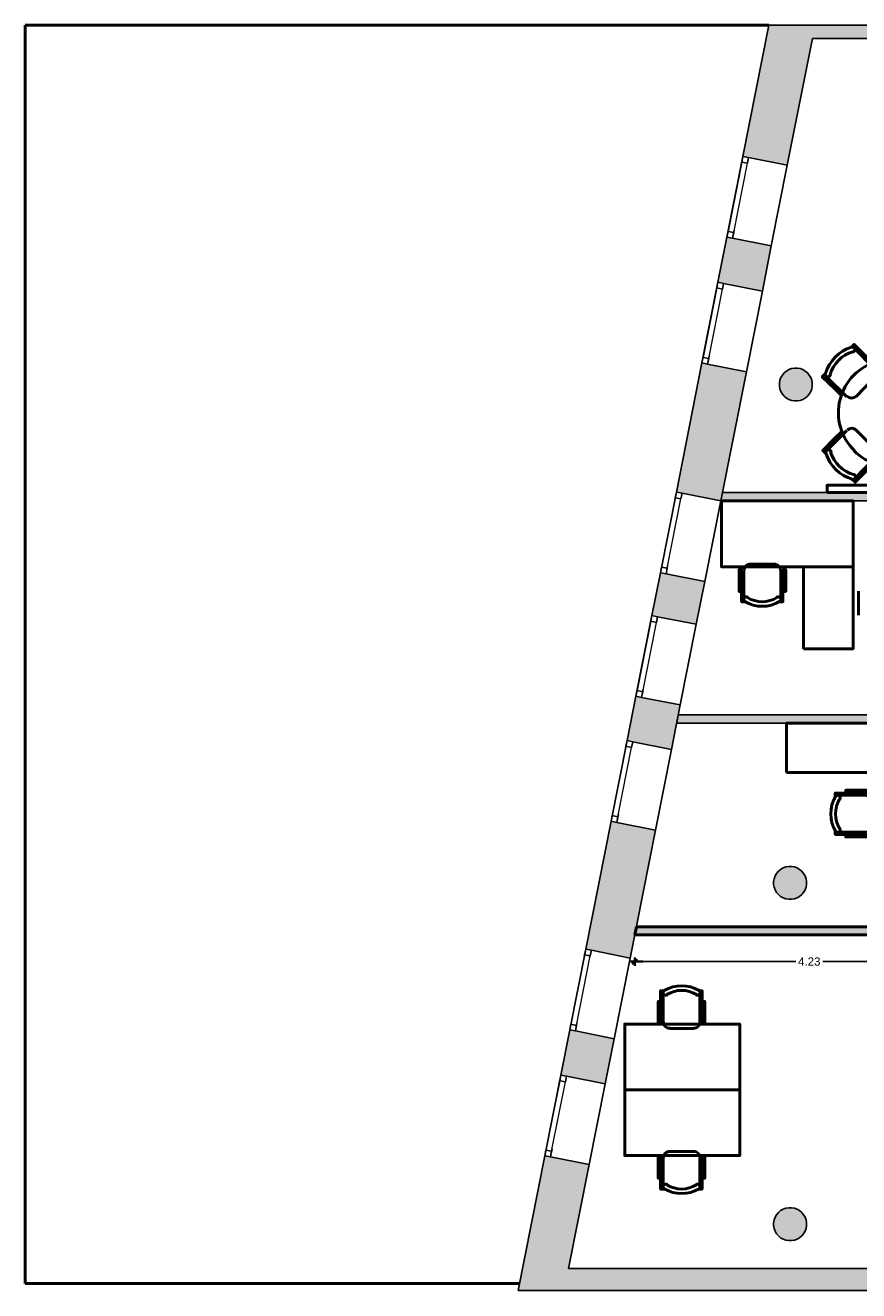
# Model space of a CAD drawing. Header units: metres. Extents: x -1 to 430, y -6 to 31.
# Tile 2 of 15: x 392 to 402, y 13 to 28. Entities that reach past the tile are written whole.
import ezdxf

# ---------------------------------------------------------------- set-up
doc = ezdxf.new("R2010")
doc.units = ezdxf.units.M
doc.header["$PDMODE"] = 65
for name, pattern in [('CONTINUA', [0]), ('PUNKT', [6.35, 0, -6.35]), ('VERDECKT', [9.525, 6.35, -3.175])]:
    doc.linetypes.add(name, pattern=pattern)
for name, color, linetype, lineweight in [('3D P3 MURS', 7, 'CONTINUA', 25), ('3D P3 MURS NOUS', 7, 'CONTINUA', 25), ('3D P3 PILAR', 7, 'CONTINUA', 25), ('P3 ESCALES 2D', 7, 'CONTINUA', 25), ('P3 MAMPARES', 7, 'CONTINUA', 25), ('P3 MOBLES', 7, 'CONTINUA', 25)]:
    doc.layers.add(name, color=color, linetype=linetype, lineweight=lineweight)
doc.styles.add('ARIAL', font='arial.ttf')
doc.dimstyles.new('DIMSTYLE_4', dxfattribs={"dimtxt": 0.1, "dimasz": 0.1, "dimexe": 0, "dimexo": 1e-06, "dimgap": 0.05, "dimtad": 0, "dimrnd": 0.01, "dimzin": 4, "dimdsep": 46, "dimtxsty": 'ARIAL', "dimblk1": 'ALL_ML_STRICH', "dimblk2": 'ALL_ML_STRICH', "dimsah": 1, "dimcen": 0, "dimse1": 1, "dimse2": 1, "dimclrd": 2, "dimclre": 2, "dimclrt": 2, "dimadec": 0, "dimazin": 0, "dimtfac": 1, "dimtdec": 0, "dimtix": 1, "dimtmove": 2, "dimatfit": 3, "dimfxl": 0, "dimtzin": 0, "dimlwd": 0, "dimlwe": 35, "dimarcsym": 0})

# ---------------------------------------------------------------- blocks, each defined once
blk = doc.blocks.new('_CLOSEDFILLED')
at = {"color": 0, "linetype": 'ByBlock', "lineweight": -2}
blk.add_solid([(-1, 0), (0, 0), (-1, 0)], dxfattribs=at)
blk = doc.blocks.new('OBJETO_COMPLEJO_11')
at = {"layer": 'P3 MOBLES', "color": 202, "linetype": 'CONTINUA', "lineweight": 50, "transparency": 33554687}
for p, q in [((402.01, 24.055), (401.76, 24.305)), ((401.913, 24.199), (401.892, 24.174)), ((402.671, 24.309), (402.421, 24.059)), ((402.514, 24.203), (402.539, 24.178)), ((401.981, 24.127), (401.964, 24.106)), ((401.422, 23.962), (401.676, 23.712)), ((401.786, 23.712), (402.01, 23.941)), ((402.421, 23.945), (402.649, 23.721)), ((402.764, 23.721), (403.009, 23.97)), ((401.528, 23.81), (401.553, 23.831)), ((402.831, 23.75), (402.814, 23.767)), ((402.908, 23.818), (402.882, 23.843)), ((401.676, 23.302), (401.43, 23.052)), ((401.608, 23.276), (401.625, 23.255)), ((402.019, 23.077), (401.79, 23.306)), ((402.654, 23.31), (402.429, 23.081)), ((403.018, 23.06), (402.764, 23.31)), ((401.532, 23.208), (401.557, 23.183)), ((402.912, 23.217), (402.886, 23.192)), ((401.769, 22.713), (402.019, 22.967)), ((402.429, 22.967), (402.679, 22.722)), ((401.925, 22.819), (401.9, 22.844)), ((402.459, 22.899), (402.476, 22.916)), ((402.527, 22.823), (402.548, 22.849))]:
    blk.add_line(p, q, dxfattribs=at)
for points in [[(401.731, 24.309), (401.765, 24.347), (401.913, 24.199), (401.985, 24.127), (401.959, 24.106)], [(401.75, 24.256), (401.754, 24.257), (401.758, 24.259), (401.761, 24.261), (401.764, 24.264), (401.767, 24.267), (401.77, 24.27), (401.772, 24.274), (401.773, 24.278), (401.774, 24.282), (401.774, 24.286), (401.774, 24.291), (401.773, 24.295), (401.772, 24.299), (401.77, 24.302), (401.768, 24.306), (401.765, 24.309), (401.762, 24.312), (401.758, 24.314), (401.754, 24.316), (401.75, 24.317), (401.746, 24.318), (401.742, 24.318), (401.738, 24.318), (401.734, 24.317)], [(402.7, 24.318), (402.662, 24.351), (402.514, 24.203), (402.446, 24.131), (402.472, 24.106)], [(402.704, 24.321), (402.7, 24.322), (402.695, 24.323), (402.691, 24.322), (402.687, 24.322), (402.683, 24.32), (402.679, 24.318), (402.676, 24.316), (402.673, 24.313), (402.67, 24.31), (402.667, 24.306), (402.666, 24.303), (402.664, 24.299), (402.664, 24.294), (402.663, 24.29), (402.664, 24.286), (402.665, 24.282), (402.666, 24.278), (402.668, 24.274), (402.671, 24.271), (402.674, 24.268), (402.677, 24.265), (402.681, 24.263), (402.684, 24.261), (402.689, 24.26)], [(402.014, 23.948), (402.024, 23.96), (402.031, 23.974), (402.036, 23.989), (402.037, 24.004), (402.035, 24.019), (402.031, 24.033), (402.024, 24.047), (402.014, 24.059)], [(402.428, 24.058), (402.418, 24.046), (402.411, 24.032), (402.407, 24.018), (402.405, 24.003), (402.407, 23.988), (402.411, 23.973), (402.418, 23.96), (402.429, 23.947)], [(401.413, 23.992), (401.379, 23.953), (401.528, 23.81), (401.6, 23.738), (401.625, 23.763)], [(401.416, 23.995), (401.415, 23.991), (401.415, 23.986), (401.415, 23.982), (401.416, 23.978), (401.417, 23.974), (401.419, 23.97), (401.421, 23.967), (401.424, 23.963), (401.427, 23.961), (401.431, 23.958), (401.435, 23.957), (401.439, 23.955), (401.443, 23.955), (401.447, 23.954), (401.451, 23.955), (401.456, 23.956), (401.46, 23.957), (401.463, 23.959), (401.467, 23.962), (401.47, 23.965), (401.472, 23.968), (401.475, 23.972), (401.476, 23.975), (401.477, 23.98)], [(403.018, 24), (403.056, 23.966), (402.908, 23.818), (402.836, 23.746), (402.81, 23.771)], [(402.961, 23.988), (402.962, 23.983), (402.964, 23.98), (402.966, 23.976), (402.968, 23.973), (402.972, 23.97), (402.975, 23.968), (402.979, 23.966), (402.983, 23.964), (402.987, 23.963), (402.991, 23.963), (402.995, 23.963), (403, 23.964), (403.004, 23.965), (403.007, 23.967), (403.011, 23.969), (403.014, 23.972), (403.017, 23.976), (403.019, 23.979), (403.021, 23.983), (403.022, 23.987), (403.023, 23.991), (403.023, 23.995), (403.023, 23.999), (403.022, 24.004)], [(401.679, 23.719), (401.692, 23.709), (401.705, 23.702), (401.72, 23.697), (401.735, 23.696), (401.75, 23.698), (401.764, 23.702), (401.778, 23.709), (401.79, 23.719)], [(402.653, 23.723), (402.665, 23.713), (402.679, 23.706), (402.693, 23.702), (402.708, 23.7), (402.723, 23.702), (402.738, 23.706), (402.751, 23.714), (402.764, 23.724)], [(401.422, 23.022), (401.384, 23.056), (401.532, 23.208), (401.604, 23.276), (401.629, 23.255)], [(401.793, 23.305), (401.781, 23.315), (401.767, 23.322), (401.753, 23.327), (401.738, 23.328), (401.723, 23.326), (401.709, 23.322), (401.695, 23.315), (401.683, 23.305)], [(402.767, 23.314), (402.755, 23.324), (402.741, 23.331), (402.727, 23.335), (402.712, 23.336), (402.697, 23.335), (402.682, 23.33), (402.669, 23.323), (402.656, 23.313)], [(403.026, 23.031), (403.06, 23.069), (402.912, 23.217), (402.84, 23.285), (402.814, 23.259)], [(402.432, 23.084), (402.422, 23.072), (402.415, 23.058), (402.411, 23.044), (402.409, 23.029), (402.411, 23.014), (402.415, 22.999), (402.423, 22.986), (402.433, 22.974)], [(401.486, 23.041), (401.485, 23.045), (401.483, 23.049), (401.481, 23.052), (401.478, 23.055), (401.475, 23.058), (401.471, 23.061), (401.468, 23.063), (401.464, 23.064), (401.459, 23.065), (401.455, 23.065), (401.451, 23.065), (401.447, 23.064), (401.443, 23.063), (401.439, 23.061), (401.436, 23.059), (401.432, 23.056), (401.429, 23.053), (401.427, 23.049), (401.425, 23.045), (401.424, 23.041), (401.423, 23.037), (401.423, 23.033), (401.423, 23.029), (401.424, 23.025)], [(402.019, 22.97), (402.029, 22.983), (402.036, 22.996), (402.04, 23.011), (402.041, 23.026), (402.04, 23.041), (402.035, 23.055), (402.028, 23.069), (402.018, 23.081)], [(403.031, 23.033), (403.031, 23.038), (403.032, 23.042), (403.031, 23.046), (403.031, 23.05), (403.029, 23.054), (403.027, 23.058), (403.025, 23.062), (403.022, 23.065), (403.019, 23.068), (403.015, 23.07), (403.012, 23.072), (403.008, 23.073), (403.003, 23.074), (402.999, 23.074), (402.995, 23.073), (402.991, 23.072), (402.987, 23.071), (402.983, 23.069), (402.98, 23.066), (402.977, 23.064), (402.974, 23.06), (402.972, 23.057), (402.97, 23.053), (402.969, 23.049)], [(401.739, 22.705), (401.777, 22.671), (401.925, 22.819), (401.993, 22.891), (401.968, 22.916)], [(402.709, 22.713), (402.675, 22.675), (402.527, 22.823), (402.455, 22.895), (402.48, 22.921)], [(402.697, 22.777), (402.693, 22.776), (402.689, 22.774), (402.685, 22.772), (402.682, 22.769), (402.679, 22.766), (402.677, 22.762), (402.675, 22.759), (402.673, 22.755), (402.672, 22.75), (402.672, 22.746), (402.672, 22.742), (402.673, 22.738), (402.674, 22.734), (402.676, 22.73), (402.678, 22.726), (402.681, 22.723), (402.685, 22.72), (402.688, 22.718), (402.692, 22.716), (402.696, 22.715), (402.7, 22.714), (402.704, 22.714), (402.708, 22.714), (402.713, 22.715)], [(401.743, 22.707), (401.747, 22.706), (401.751, 22.706), (401.755, 22.706), (401.759, 22.707), (401.763, 22.708), (401.767, 22.71), (401.771, 22.712), (401.774, 22.715), (401.777, 22.718), (401.779, 22.722), (401.781, 22.726), (401.782, 22.73), (401.783, 22.734), (401.783, 22.738), (401.783, 22.742), (401.782, 22.746), (401.78, 22.75), (401.778, 22.754), (401.776, 22.758), (401.773, 22.761), (401.769, 22.763), (401.766, 22.765), (401.762, 22.767), (401.758, 22.768)]]:
    blk.add_lwpolyline(points, dxfattribs=at)
for centre, radius, start, end in [((401.874, 23.859), 0.476, 107.2654, 163.5102), ((402.568, 23.863), 0.476, 17.2647, 73.5101), ((401.857, 23.876), 0.396, 105.9892, 164.7898), ((402.222, 23.518), 0.648, 45.3114, 225.822), ((402.585, 23.88), 0.396, 15.9897, 74.7896), ((402.22, 23.514), 0.648, 225.3114, 45.8221), ((401.878, 23.165), 0.476, 197.2654, 253.5103), ((401.861, 23.148), 0.396, 195.9892, 254.7895), ((402.589, 23.152), 0.396, 285.9891, 344.7893), ((402.573, 23.169), 0.476, 287.2653, 343.51)]:
    blk.add_arc(centre, radius, start, end, dxfattribs=at)
blk = doc.blocks.new('OBJETO_COMPLEJO_14')
at = {"layer": 'P3 MOBLES', "color": 202, "linetype": 'CONTINUA', "lineweight": 50, "transparency": 33554687}
for p, q in [((402.764, 19.286), (403.12, 19.286)), ((402.883, 19.311), (402.883, 19.286)), ((402.684, 18.914), (402.684, 19.206)), ((401.562, 18.867), (401.913, 18.867)), ((401.795, 18.892), (401.795, 18.867)), ((401.994, 18.787), (401.994, 18.499)), ((403.12, 18.833), (402.764, 18.833)), ((402.883, 18.808), (402.883, 18.833)), ((401.913, 18.418), (401.562, 18.418)), ((401.795, 18.389), (401.795, 18.418))]:
    blk.add_line(p, q, dxfattribs=at)
for points in [[(400.944, 19.142), (400.944, 19.743), (401.943, 19.743), (401.943, 19.142), (400.944, 19.142)], [(401.943, 19.743), (401.943, 18.143), (402.743, 18.143), (402.743, 19.743), (401.943, 19.743)]]:
    blk.add_lwpolyline(points, close=True, dxfattribs=at)
for points in [[(402.766, 19.282), (402.751, 19.28), (402.736, 19.276), (402.723, 19.268), (402.711, 19.259), (402.702, 19.247), (402.694, 19.234), (402.69, 19.219), (402.688, 19.203)], [(403.014, 19.311), (403.014, 19.341), (402.752, 19.341), (402.752, 19.311), (403.145, 19.311), (403.145, 19.269)], [(403.148, 19.268), (403.144, 19.273), (403.14, 19.277), (403.134, 19.279), (403.128, 19.281), (403.122, 19.282), (403.116, 19.281), (403.11, 19.28), (403.105, 19.277), (403.1, 19.273), (403.096, 19.268), (403.093, 19.262), (403.091, 19.257), (403.09, 19.251), (403.091, 19.245), (403.092, 19.239), (403.095, 19.233)], [(401.664, 18.892), (401.664, 18.926), (401.926, 18.926), (401.926, 18.892), (401.537, 18.892), (401.537, 18.854)], [(401.591, 18.817), (401.594, 18.822), (401.596, 18.828), (401.596, 18.835), (401.596, 18.841), (401.594, 18.846), (401.591, 18.852), (401.587, 18.856), (401.582, 18.86), (401.576, 18.863), (401.57, 18.865), (401.564, 18.866), (401.558, 18.865), (401.553, 18.863), (401.547, 18.86), (401.542, 18.857), (401.538, 18.852)], [(401.994, 18.783), (401.993, 18.799), (401.988, 18.814), (401.981, 18.827), (401.971, 18.839), (401.96, 18.848), (401.946, 18.855), (401.932, 18.86), (401.916, 18.861)], [(402.688, 18.911), (402.69, 18.896), (402.694, 18.881), (402.702, 18.868), (402.711, 18.856), (402.723, 18.846), (402.736, 18.839), (402.751, 18.835), (402.766, 18.833)], [(403.014, 18.808), (403.014, 18.778), (402.752, 18.778), (402.752, 18.808), (403.145, 18.808), (403.145, 18.846)], [(403.095, 18.878), (403.092, 18.872), (403.091, 18.866), (403.09, 18.86), (403.091, 18.854), (403.093, 18.848), (403.096, 18.843), (403.1, 18.838), (403.105, 18.834), (403.11, 18.831), (403.116, 18.829), (403.122, 18.829), (403.128, 18.829), (403.134, 18.831), (403.14, 18.834), (403.144, 18.838), (403.148, 18.843)], [(401.916, 18.417), (401.932, 18.419), (401.946, 18.423), (401.96, 18.43), (401.971, 18.44), (401.981, 18.451), (401.988, 18.465), (401.993, 18.479), (401.994, 18.495)], [(401.664, 18.389), (401.664, 18.359), (401.926, 18.359), (401.926, 18.389), (401.537, 18.389), (401.537, 18.431)], [(401.538, 18.427), (401.542, 18.422), (401.547, 18.418), (401.553, 18.415), (401.558, 18.413), (401.564, 18.413), (401.57, 18.413), (401.576, 18.415), (401.582, 18.418), (401.587, 18.422), (401.591, 18.427), (401.594, 18.432), (401.596, 18.438), (401.596, 18.444), (401.596, 18.45), (401.594, 18.456), (401.591, 18.462)]]:
    blk.add_lwpolyline(points, dxfattribs=at)
for centre, radius, start, end in [((402.784, 19.055), 0.417, 329.5741, 30.4448), ((402.805, 19.055), 0.34, 328.2582, 31.7646), ((401.899, 18.639), 0.417, 149.5736, 210.4455), ((401.878, 18.639), 0.34, 148.2581, 211.7651)]:
    blk.add_arc(centre, radius, start, end, dxfattribs=at)
blk = doc.blocks.new('ALL_ML_STRICH')
at = {"color": 0, "linetype": 'ByBlock', "lineweight": -2}
for p, q in [((-1, 0), (0.5, 0)), ((-0.3, -0.3), (0.3, 0.3)), ((0, -0.5), (0, 0.5))]:
    blk.add_line(p, q, dxfattribs=at)
blk = doc.blocks.new('*D57')
at = {"layer": 'DEFPOINTS', "color": 2, "linetype": 'CONTINUA', "lineweight": 35, "transparency": 33554687}
for p in [(399.099, 17.166), (403.327, 17.166), (399.099, 16.843)]:
    blk.add_point(p, dxfattribs=at)
at = {"layer": 'P3 MAMPARES', "color": 2, "linetype": 'CONTINUA', "lineweight": -2, "transparency": 33554687}
for p, q in [((399.099, 16.843), (401.055, 16.843)), ((401.385, 16.843), (403.327, 16.843))]:
    blk.add_line(p, q, dxfattribs=at)
at = {"layer": 'P3 MAMPARES', "color": 2, "linetype": 'CONTINUA', "lineweight": 35, "transparency": 33554687, "xscale": 0.1, "yscale": 0.1, "zscale": 0.1, "rotation": 180}
blk.add_blockref('ALL_ML_STRICH', (399.099, 16.843), dxfattribs=at)
at = {"layer": 'P3 MAMPARES', "color": 2, "linetype": 'CONTINUA', "lineweight": 35, "transparency": 33554687, "xscale": 0.1, "yscale": 0.1, "zscale": 0.1}
blk.add_blockref('ALL_ML_STRICH', (403.327, 16.843), dxfattribs=at)
at = {"layer": 'P3 MAMPARES', "color": 2, "linetype": 'CONTINUA', "lineweight": 35, "transparency": 33554687, "insert": (401.22, 16.843), "char_height": 0.1, "width": 0.4, "attachment_point": 5, "style": 'ARIAL'}
blk.add_mtext('\\A1;{\\A1;{4.23\\H0.066000;\\S^ ;}}', dxfattribs=at)

msp = doc.modelspace()

# ---------------------------------------------------------------- hatches: boundary and pattern name
at = {"layer": '3D P3 MURS', "linetype": 'CONTINUA', "lineweight": 18, "true_color": 0xa0a0a0, "transparency": 33554687}
for points in [[(400.414, 26.633), (400.953, 26.526), (401.29, 28.228), (400.73, 28.228)], [(426.846, 28.228), (401.29, 28.228), (401.259, 28.068), (426.813, 28.068)], [(400.11, 25.103), (400.65, 24.996), (400.759, 25.545), (400.219, 25.652)], [(399.605, 22.552), (400.145, 22.445), (400.456, 24.015), (399.916, 24.122)], [(399.847, 20.944), (399.95, 21.465), (399.411, 21.571), (399.308, 21.051)], [(399.006, 19.53), (399.546, 19.423), (399.653, 19.963), (399.113, 20.07)], [(399.043, 16.886), (399.352, 18.442), (398.812, 18.549), (398.504, 16.993)], [(398.201, 15.463), (398.74, 15.356), (398.849, 15.905), (398.309, 16.012)], [(398.006, 14.482), (397.681, 12.841), (398.242, 12.841), (398.546, 14.375)], [(398.242, 12.841), (423.657, 12.841), (423.713, 13.111), (398.295, 13.111)]]:
    msp.add_hatch(color=253, dxfattribs=at).paths.add_polyline_path(points)
at = {"layer": '3D P3 MURS NOUS', "linetype": 'CONTINUA', "lineweight": 18, "true_color": 0x006e00, "transparency": 33554687}
for points in [[(400.145, 22.445), (403.817, 22.445), (403.817, 22.545), (400.165, 22.545)], [(399.609, 19.743), (403.817, 19.743), (403.817, 19.843), (399.629, 19.843)]]:
    msp.add_hatch(color=96, dxfattribs=at).paths.add_polyline_path(points)
at = {"layer": '3D P3 PILAR', "linetype": 'CONTINUA', "lineweight": 18, "transparency": 33554687}
for points in [[(401.074, 24.059), (401.04, 24.059), (401.005, 24.053), (400.972, 24.041), (400.942, 24.024), (400.915, 24.001), (400.893, 23.974), (400.875, 23.944), (400.863, 23.911), (400.857, 23.877), (400.857, 23.842), (400.863, 23.808), (400.875, 23.775), (400.893, 23.744), (400.915, 23.718), (400.942, 23.695), (400.972, 23.678), (401.005, 23.666), (401.04, 23.66), (401.074, 23.66), (401.109, 23.666), (401.142, 23.678), (401.172, 23.695), (401.199, 23.718), (401.221, 23.744), (401.239, 23.775), (401.251, 23.808), (401.257, 23.842), (401.257, 23.877), (401.251, 23.911), (401.239, 23.944), (401.221, 23.974), (401.199, 24.001), (401.172, 24.024), (401.142, 24.041), (401.109, 24.053)], [(401.004, 17.999), (400.97, 17.999), (400.935, 17.993), (400.902, 17.981), (400.872, 17.964), (400.845, 17.941), (400.823, 17.914), (400.805, 17.884), (400.793, 17.851), (400.787, 17.817), (400.787, 17.782), (400.793, 17.748), (400.805, 17.715), (400.823, 17.684), (400.845, 17.658), (400.872, 17.635), (400.902, 17.618), (400.935, 17.606), (400.97, 17.6), (401.004, 17.6), (401.039, 17.606), (401.072, 17.618), (401.102, 17.635), (401.129, 17.658), (401.151, 17.684), (401.169, 17.715), (401.181, 17.748), (401.187, 17.782), (401.187, 17.817), (401.181, 17.851), (401.169, 17.884), (401.151, 17.914), (401.129, 17.941), (401.102, 17.964), (401.072, 17.981), (401.039, 17.993)], [(401.004, 13.849), (400.97, 13.849), (400.935, 13.843), (400.902, 13.831), (400.872, 13.814), (400.845, 13.791), (400.823, 13.764), (400.805, 13.734), (400.793, 13.701), (400.787, 13.667), (400.787, 13.632), (400.793, 13.598), (400.805, 13.565), (400.823, 13.534), (400.845, 13.508), (400.872, 13.485), (400.902, 13.468), (400.935, 13.456), (400.97, 13.45), (401.004, 13.45), (401.039, 13.456), (401.072, 13.468), (401.102, 13.485), (401.129, 13.508), (401.151, 13.534), (401.169, 13.565), (401.181, 13.598), (401.187, 13.632), (401.187, 13.667), (401.181, 13.701), (401.169, 13.734), (401.151, 13.764), (401.129, 13.791), (401.102, 13.814), (401.072, 13.831), (401.039, 13.843)]]:
    msp.add_hatch(color=9, dxfattribs=at).paths.add_polyline_path(points)
at = {"layer": 'P3 MAMPARES', "linetype": 'VERDECKT', "lineweight": 25, "transparency": 33554687}
msp.add_hatch(color=180, dxfattribs=at).paths.add_polyline_path([(403.327, 17.266), (399.119, 17.266), (399.099, 17.166), (403.327, 17.166)])

# ---------------------------------------------------------------- linework, layer by layer
at = {"layer": '3D P3 MURS', "color": 7, "linetype": 'CONTINUA', "lineweight": 25, "transparency": 33554687}
for p, q in [((400.73, 28.228), (400.414, 26.633)), ((401.29, 28.228), (400.73, 28.228)), ((426.846, 28.228), (401.29, 28.228)), ((400.953, 26.526), (401.259, 28.068)), ((401.259, 28.068), (404.337, 28.068)), ((400.414, 26.633), (400.219, 25.652)), ((400.482, 26.619), (400.414, 26.633)), ((400.953, 26.526), (400.482, 26.619)), ((400.759, 25.545), (400.953, 26.526)), ((400.219, 25.652), (400.11, 25.103)), ((400.219, 25.652), (400.288, 25.638)), ((400.288, 25.638), (400.759, 25.545)), ((400.65, 24.996), (400.759, 25.545)), ((400.11, 25.103), (399.916, 24.122)), ((400.179, 25.089), (400.11, 25.103)), ((400.65, 24.996), (400.179, 25.089)), ((400.456, 24.015), (400.65, 24.996)), ((399.916, 24.122), (399.605, 22.552)), ((399.916, 24.122), (399.985, 24.108)), ((399.985, 24.108), (400.456, 24.015)), ((400.145, 22.445), (400.456, 24.015)), ((399.605, 22.552), (399.411, 21.571)), ((399.674, 22.539), (399.605, 22.552)), ((400.145, 22.445), (399.674, 22.539)), ((399.95, 21.465), (400.145, 22.445)), ((399.411, 21.571), (399.308, 21.051)), ((399.411, 21.571), (399.48, 21.558)), ((399.48, 21.558), (399.95, 21.465)), ((399.847, 20.944), (399.95, 21.465)), ((399.308, 21.051), (399.113, 20.07)), ((399.376, 21.037), (399.308, 21.051)), ((399.847, 20.944), (399.376, 21.037)), ((399.653, 19.963), (399.847, 20.944)), ((399.113, 20.07), (399.006, 19.53)), ((399.113, 20.07), (399.182, 20.056)), ((399.182, 20.056), (399.653, 19.963)), ((399.546, 19.423), (399.653, 19.963)), ((399.006, 19.53), (398.812, 18.549)), ((399.075, 19.517), (399.006, 19.53)), ((399.546, 19.423), (399.075, 19.517)), ((399.352, 18.442), (399.546, 19.423)), ((398.812, 18.549), (398.504, 16.993)), ((398.812, 18.549), (398.881, 18.536)), ((398.881, 18.536), (399.352, 18.442)), ((399.043, 16.886), (399.352, 18.442)), ((398.504, 16.993), (398.309, 16.012)), ((398.572, 16.98), (398.504, 16.993)), ((399.043, 16.886), (398.572, 16.98)), ((398.849, 15.905), (399.043, 16.886)), ((398.309, 16.012), (398.201, 15.463)), ((398.309, 16.012), (398.378, 15.999)), ((398.378, 15.999), (398.849, 15.905)), ((398.74, 15.356), (398.849, 15.905)), ((398.201, 15.463), (398.006, 14.482)), ((398.269, 15.449), (398.201, 15.463)), ((398.74, 15.356), (398.269, 15.449)), ((398.546, 14.375), (398.74, 15.356)), ((398.006, 14.482), (397.681, 12.841)), ((398.006, 14.482), (398.075, 14.468)), ((398.075, 14.468), (398.546, 14.375)), ((398.295, 13.111), (398.546, 14.375)), ((423.713, 13.111), (398.295, 13.111)), ((397.681, 12.841), (398.242, 12.841)), ((398.242, 12.841), (423.657, 12.841))]:
    msp.add_line(p, q, dxfattribs=at)
at = {"layer": '3D P3 MURS', "color": 7, "linetype": 'PUNKT', "lineweight": 25, "transparency": 33554687}
for p, q in [((400.414, 26.633), (400.219, 25.652)), ((400.482, 26.619), (400.414, 26.633)), ((400.288, 25.638), (400.482, 26.619)), ((400.219, 25.652), (400.288, 25.638)), ((400.11, 25.103), (399.916, 24.122)), ((399.985, 24.108), (400.179, 25.089)), ((400.179, 25.089), (400.11, 25.103)), ((399.916, 24.122), (399.985, 24.108)), ((399.605, 22.552), (399.411, 21.571)), ((399.48, 21.558), (399.674, 22.539)), ((399.674, 22.539), (399.605, 22.552)), ((399.411, 21.571), (399.48, 21.558)), ((399.308, 21.051), (399.113, 20.07)), ((399.182, 20.056), (399.376, 21.037)), ((399.376, 21.037), (399.308, 21.051)), ((399.113, 20.07), (399.182, 20.056)), ((399.006, 19.53), (398.812, 18.549)), ((398.881, 18.536), (399.075, 19.517)), ((399.075, 19.517), (399.006, 19.53)), ((398.812, 18.549), (398.881, 18.536)), ((398.504, 16.993), (398.309, 16.012)), ((398.378, 15.999), (398.572, 16.98)), ((398.572, 16.98), (398.504, 16.993)), ((398.309, 16.012), (398.378, 15.999)), ((398.201, 15.463), (398.006, 14.482)), ((398.075, 14.468), (398.269, 15.449)), ((398.269, 15.449), (398.201, 15.463)), ((398.006, 14.482), (398.075, 14.468))]:
    msp.add_line(p, q, dxfattribs=at)
at = {"layer": '3D P3 MURS', "color": 7, "linetype": 'CONTINUA', "lineweight": 25, "transparency": 33554687}
for points in [[(400.414, 26.633), (400.4, 26.564), (400.469, 26.551), (400.482, 26.619), (400.414, 26.633)], [(400.233, 25.721), (400.219, 25.652), (400.288, 25.638), (400.302, 25.707), (400.233, 25.721)], [(400.11, 25.103), (400.097, 25.034), (400.166, 25.02), (400.179, 25.089), (400.11, 25.103)], [(399.93, 24.19), (399.916, 24.122), (399.985, 24.108), (399.998, 24.177), (399.93, 24.19)], [(399.605, 22.552), (399.592, 22.484), (399.66, 22.47), (399.674, 22.539), (399.605, 22.552)], [(399.424, 21.64), (399.411, 21.571), (399.48, 21.558), (399.493, 21.626), (399.424, 21.64)], [(399.308, 21.051), (399.294, 20.982), (399.363, 20.968), (399.376, 21.037), (399.308, 21.051)], [(399.127, 20.138), (399.113, 20.07), (399.182, 20.056), (399.196, 20.125), (399.127, 20.138)], [(399.006, 19.53), (398.993, 19.461), (399.061, 19.448), (399.075, 19.517), (399.006, 19.53)], [(398.826, 18.618), (398.812, 18.549), (398.881, 18.536), (398.894, 18.604), (398.826, 18.618)], [(398.504, 16.993), (398.49, 16.924), (398.559, 16.911), (398.572, 16.98), (398.504, 16.993)], [(398.323, 16.081), (398.309, 16.012), (398.378, 15.999), (398.392, 16.067), (398.323, 16.081)], [(398.201, 15.463), (398.187, 15.394), (398.256, 15.381), (398.269, 15.449), (398.201, 15.463)], [(398.02, 14.551), (398.006, 14.482), (398.075, 14.468), (398.089, 14.537), (398.02, 14.551)]]:
    msp.add_lwpolyline(points, close=True, dxfattribs=at)
at = {"layer": '3D P3 MURS', "color": 40, "linetype": 'CONTINUA', "lineweight": 18, "transparency": 33554687}
for points in [[(400.4, 26.564), (400.233, 25.721), (400.302, 25.707), (400.469, 26.551), (400.4, 26.564)], [(400.097, 25.034), (399.93, 24.19), (399.998, 24.177), (400.166, 25.02), (400.097, 25.034)], [(399.592, 22.484), (399.424, 21.64), (399.493, 21.626), (399.66, 22.47), (399.592, 22.484)], [(399.294, 20.982), (399.127, 20.138), (399.196, 20.125), (399.363, 20.968), (399.294, 20.982)], [(398.993, 19.461), (398.826, 18.618), (398.894, 18.604), (399.061, 19.448), (398.993, 19.461)], [(398.49, 16.924), (398.323, 16.081), (398.392, 16.067), (398.559, 16.911), (398.49, 16.924)], [(398.187, 15.394), (398.02, 14.551), (398.089, 14.537), (398.256, 15.381), (398.187, 15.394)]]:
    msp.add_lwpolyline(points, close=True, dxfattribs=at)
at = {"layer": '3D P3 MURS NOUS', "color": 7, "linetype": 'CONTINUA', "lineweight": 25, "transparency": 33554687}
for p, q in [((400.165, 22.545), (400.145, 22.445)), ((403.817, 22.545), (400.165, 22.545)), ((400.145, 22.445), (403.817, 22.445)), ((399.629, 19.843), (399.609, 19.743)), ((399.609, 19.743), (403.817, 19.743)), ((403.817, 19.843), (399.629, 19.843))]:
    msp.add_line(p, q, dxfattribs=at)
at = {"layer": '3D P3 MURS NOUS', "color": 4, "linetype": 'CONTINUA', "lineweight": 50, "transparency": 33554687}
for p, q in [((399.119, 17.266), (399.099, 17.166)), ((403.327, 17.266), (399.119, 17.266)), ((399.099, 17.166), (403.327, 17.166))]:
    msp.add_line(p, q, dxfattribs=at)
at = {"layer": '3D P3 PILAR', "color": 7, "linetype": 'CONTINUA', "lineweight": 25, "transparency": 33554687}
for p, q in [((400.942, 24.024), (400.915, 24.001)), ((400.972, 24.041), (400.942, 24.024)), ((401.005, 24.053), (400.972, 24.041)), ((401.04, 24.059), (401.005, 24.053)), ((401.074, 24.059), (401.04, 24.059)), ((401.109, 24.053), (401.074, 24.059)), ((401.142, 24.041), (401.109, 24.053)), ((401.172, 24.024), (401.142, 24.041)), ((401.199, 24.001), (401.172, 24.024)), ((400.863, 23.911), (400.857, 23.877)), ((400.857, 23.877), (400.857, 23.842)), ((400.875, 23.944), (400.863, 23.911)), ((400.893, 23.974), (400.875, 23.944)), ((400.915, 24.001), (400.893, 23.974)), ((401.221, 23.974), (401.199, 24.001)), ((401.239, 23.944), (401.221, 23.974)), ((401.251, 23.911), (401.239, 23.944)), ((401.257, 23.877), (401.251, 23.911)), ((401.257, 23.842), (401.257, 23.877)), ((400.857, 23.842), (400.863, 23.808)), ((400.863, 23.808), (400.875, 23.775)), ((400.875, 23.775), (400.893, 23.744)), ((400.893, 23.744), (400.915, 23.718)), ((400.915, 23.718), (400.942, 23.695)), ((401.172, 23.695), (401.199, 23.718)), ((401.199, 23.718), (401.221, 23.744)), ((401.221, 23.744), (401.239, 23.775)), ((401.239, 23.775), (401.251, 23.808)), ((401.251, 23.808), (401.257, 23.842)), ((400.942, 23.695), (400.972, 23.678)), ((400.972, 23.678), (401.005, 23.666)), ((401.005, 23.666), (401.04, 23.66)), ((401.04, 23.66), (401.074, 23.66)), ((401.074, 23.66), (401.109, 23.666)), ((401.109, 23.666), (401.142, 23.678)), ((401.142, 23.678), (401.172, 23.695)), ((400.793, 17.851), (400.787, 17.817)), ((400.805, 17.884), (400.793, 17.851)), ((400.823, 17.914), (400.805, 17.884)), ((400.845, 17.941), (400.823, 17.914)), ((400.872, 17.964), (400.845, 17.941)), ((400.902, 17.981), (400.872, 17.964)), ((400.935, 17.993), (400.902, 17.981)), ((400.97, 17.999), (400.935, 17.993)), ((401.004, 17.999), (400.97, 17.999)), ((401.039, 17.993), (401.004, 17.999)), ((401.072, 17.981), (401.039, 17.993)), ((401.102, 17.964), (401.072, 17.981)), ((401.129, 17.941), (401.102, 17.964)), ((401.151, 17.914), (401.129, 17.941)), ((401.169, 17.884), (401.151, 17.914)), ((401.181, 17.851), (401.169, 17.884)), ((401.187, 17.817), (401.181, 17.851)), ((400.787, 17.817), (400.787, 17.782)), ((400.787, 17.782), (400.793, 17.748)), ((400.793, 17.748), (400.805, 17.715)), ((400.805, 17.715), (400.823, 17.684)), ((401.151, 17.684), (401.169, 17.715)), ((401.169, 17.715), (401.181, 17.748)), ((401.181, 17.748), (401.187, 17.782)), ((401.187, 17.782), (401.187, 17.817)), ((400.823, 17.684), (400.845, 17.658)), ((400.845, 17.658), (400.872, 17.635)), ((400.872, 17.635), (400.902, 17.618)), ((400.902, 17.618), (400.935, 17.606)), ((400.935, 17.606), (400.97, 17.6)), ((400.97, 17.6), (401.004, 17.6)), ((401.004, 17.6), (401.039, 17.606)), ((401.039, 17.606), (401.072, 17.618)), ((401.072, 17.618), (401.102, 17.635)), ((401.102, 17.635), (401.129, 17.658)), ((401.129, 17.658), (401.151, 17.684)), ((400.97, 13.849), (400.935, 13.843)), ((401.004, 13.849), (400.97, 13.849)), ((401.039, 13.843), (401.004, 13.849)), ((400.793, 13.701), (400.787, 13.667)), ((400.805, 13.734), (400.793, 13.701)), ((400.823, 13.764), (400.805, 13.734)), ((400.845, 13.791), (400.823, 13.764)), ((400.872, 13.814), (400.845, 13.791)), ((400.902, 13.831), (400.872, 13.814)), ((400.935, 13.843), (400.902, 13.831)), ((401.072, 13.831), (401.039, 13.843)), ((401.102, 13.814), (401.072, 13.831)), ((401.129, 13.791), (401.102, 13.814)), ((401.151, 13.764), (401.129, 13.791)), ((401.169, 13.734), (401.151, 13.764)), ((401.181, 13.701), (401.169, 13.734)), ((401.187, 13.667), (401.181, 13.701)), ((400.787, 13.667), (400.787, 13.632)), ((400.787, 13.632), (400.793, 13.598)), ((400.793, 13.598), (400.805, 13.565)), ((400.805, 13.565), (400.823, 13.534)), ((401.151, 13.534), (401.169, 13.565)), ((401.169, 13.565), (401.181, 13.598)), ((401.181, 13.598), (401.187, 13.632)), ((401.187, 13.632), (401.187, 13.667)), ((400.823, 13.534), (400.845, 13.508)), ((400.845, 13.508), (400.872, 13.485)), ((400.872, 13.485), (400.902, 13.468)), ((400.902, 13.468), (400.935, 13.456)), ((400.935, 13.456), (400.97, 13.45)), ((400.97, 13.45), (401.004, 13.45)), ((401.004, 13.45), (401.039, 13.456)), ((401.039, 13.456), (401.072, 13.468)), ((401.072, 13.468), (401.102, 13.485)), ((401.102, 13.485), (401.129, 13.508)), ((401.129, 13.508), (401.151, 13.534))]:
    msp.add_line(p, q, dxfattribs=at)
at = {"layer": 'P3 ESCALES 2D', "color": 202, "lineweight": 50, "transparency": 33554687}
for p, q in [((391.693, 28.228), (391.693, 12.929)), ((400.73, 28.228), (391.693, 28.228)), ((391.693, 12.929), (397.699, 12.929))]:
    msp.add_line(p, q, dxfattribs=at)
at = {"layer": 'P3 MOBLES', "color": 202, "linetype": 'CONTINUA', "lineweight": 50, "transparency": 33554687}
for p, q in [((400.427, 21.595), (400.427, 21.243)), ((400.796, 21.675), (400.508, 21.675)), ((400.876, 21.243), (400.876, 21.595)), ((400.398, 21.476), (400.427, 21.476)), ((400.901, 21.476), (400.876, 21.476)), ((401.819, 21.349), (401.819, 21.057)), ((399.443, 16.464), (399.443, 16.108)), ((399.892, 16.108), (399.892, 16.464)), ((399.414, 16.231), (399.443, 16.231)), ((399.917, 16.231), (399.892, 16.231)), ((399.524, 16.028), (399.812, 16.028)), ((399.524, 14.533), (399.812, 14.533)), ((399.414, 14.334), (399.443, 14.334)), ((399.443, 14.102), (399.443, 14.453)), ((399.892, 14.453), (399.892, 14.102)), ((399.917, 14.334), (399.892, 14.334))]:
    msp.add_line(p, q, dxfattribs=at)
for points in [[(401.436, 22.545), (402.436, 22.545), (402.436, 22.636), (401.436, 22.636), (401.436, 22.545)], [(401.752, 21.645), (400.152, 21.645), (400.152, 22.445), (401.752, 22.445), (401.752, 21.645)], [(401.151, 20.646), (401.752, 20.646), (401.752, 21.645), (401.151, 21.645), (401.151, 20.646)], [(398.978, 15.283), (400.375, 15.283), (400.375, 16.083), (398.978, 16.083), (398.978, 15.283)], [(398.978, 15.283), (400.375, 15.283), (400.375, 14.483), (398.978, 14.483), (398.978, 15.283)]]:
    msp.add_lwpolyline(points, close=True, dxfattribs=at)
for points in [[(400.398, 21.345), (400.368, 21.345), (400.368, 21.607), (400.398, 21.607), (400.398, 21.218), (400.44, 21.218)], [(400.426, 21.597), (400.428, 21.613), (400.432, 21.628), (400.439, 21.641), (400.449, 21.653), (400.461, 21.662), (400.474, 21.669), (400.489, 21.674), (400.504, 21.675)], [(400.792, 21.675), (400.808, 21.674), (400.823, 21.669), (400.836, 21.662), (400.848, 21.653), (400.857, 21.641), (400.864, 21.628), (400.869, 21.613), (400.871, 21.597)], [(400.901, 21.345), (400.935, 21.345), (400.935, 21.607), (400.901, 21.607), (400.901, 21.218), (400.863, 21.218)], [(400.436, 21.219), (400.431, 21.223), (400.427, 21.228), (400.424, 21.234), (400.422, 21.239), (400.422, 21.245), (400.422, 21.252), (400.424, 21.258), (400.427, 21.263), (400.431, 21.268), (400.436, 21.272), (400.441, 21.275), (400.447, 21.277), (400.453, 21.278), (400.459, 21.277), (400.465, 21.275), (400.471, 21.272)], [(400.826, 21.272), (400.832, 21.275), (400.838, 21.277), (400.844, 21.278), (400.85, 21.277), (400.855, 21.275), (400.861, 21.272), (400.866, 21.268), (400.87, 21.263), (400.873, 21.258), (400.874, 21.252), (400.875, 21.245), (400.874, 21.239), (400.872, 21.234), (400.87, 21.228), (400.866, 21.223), (400.861, 21.219)], [(399.414, 16.358), (399.384, 16.358), (399.384, 16.1), (399.414, 16.1), (399.414, 16.489), (399.456, 16.489)], [(399.457, 16.492), (399.452, 16.488), (399.449, 16.483), (399.446, 16.478), (399.444, 16.472), (399.443, 16.466), (399.444, 16.46), (399.446, 16.454), (399.449, 16.448), (399.453, 16.443), (399.457, 16.44), (399.463, 16.437), (399.468, 16.435), (399.474, 16.434), (399.481, 16.435), (399.487, 16.436), (399.492, 16.439)], [(399.847, 16.439), (399.853, 16.436), (399.859, 16.435), (399.865, 16.434), (399.871, 16.435), (399.877, 16.437), (399.882, 16.44), (399.887, 16.443), (399.891, 16.448), (399.894, 16.454), (399.896, 16.46), (399.896, 16.466), (399.896, 16.472), (399.894, 16.478), (399.891, 16.483), (399.887, 16.488), (399.882, 16.492)], [(399.917, 16.358), (399.951, 16.358), (399.951, 16.1), (399.917, 16.1), (399.917, 16.489), (399.879, 16.489)], [(399.448, 16.11), (399.449, 16.094), (399.454, 16.08), (399.461, 16.066), (399.471, 16.055), (399.482, 16.045), (399.495, 16.038), (399.51, 16.034), (399.526, 16.032)], [(399.814, 16.032), (399.83, 16.034), (399.844, 16.038), (399.858, 16.045), (399.869, 16.055), (399.879, 16.066), (399.886, 16.08), (399.89, 16.094), (399.892, 16.11)], [(399.414, 14.207), (399.384, 14.207), (399.384, 14.466), (399.414, 14.466), (399.414, 14.076), (399.456, 14.076)], [(399.526, 14.534), (399.511, 14.532), (399.496, 14.528), (399.483, 14.52), (399.471, 14.511), (399.461, 14.499), (399.454, 14.486), (399.45, 14.471), (399.448, 14.455)], [(399.893, 14.455), (399.891, 14.471), (399.886, 14.486), (399.879, 14.499), (399.87, 14.511), (399.858, 14.52), (399.845, 14.528), (399.83, 14.532), (399.814, 14.534)], [(399.917, 14.207), (399.951, 14.207), (399.951, 14.466), (399.917, 14.466), (399.917, 14.076), (399.879, 14.076)], [(399.493, 14.131), (399.487, 14.134), (399.481, 14.135), (399.475, 14.136), (399.469, 14.135), (399.463, 14.133), (399.458, 14.13), (399.453, 14.126), (399.449, 14.122), (399.446, 14.116), (399.444, 14.11), (399.444, 14.104), (399.444, 14.098), (399.446, 14.092), (399.449, 14.087), (399.453, 14.082), (399.458, 14.078)], [(399.883, 14.078), (399.888, 14.082), (399.892, 14.087), (399.894, 14.092), (399.896, 14.098), (399.897, 14.104), (399.896, 14.11), (399.895, 14.116), (399.892, 14.122), (399.888, 14.126), (399.883, 14.13), (399.877, 14.133), (399.872, 14.135), (399.866, 14.136), (399.86, 14.135), (399.854, 14.134), (399.848, 14.131)]]:
    msp.add_lwpolyline(points, dxfattribs=at)
for centre, radius, start, end in [((400.648, 21.559), 0.34, 238.2349, 301.7419), ((400.648, 21.58), 0.417, 239.5545, 300.4264), ((399.67, 16.132), 0.417, 59.5737, 120.4458), ((399.67, 16.153), 0.34, 58.2581, 121.7654), ((399.67, 14.438), 0.417, 239.5735, 300.4456), ((399.67, 14.417), 0.34, 238.2584, 301.7649)]:
    msp.add_arc(centre, radius, start, end, dxfattribs=at)

# ---------------------------------------------------------------- block references
at = {"layer": '3D P3 PILAR', "color": 7, "linetype": 'CONTINUA', "lineweight": 25, "transparency": 33554687, "xscale": 0.0002666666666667, "yscale": 0.0002666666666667, "zscale": 0.0002666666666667}
for p in [(401.057, 23.859), (400.987, 17.799), (400.987, 13.649)]:
    msp.add_blockref('_CLOSEDFILLED', p, dxfattribs=at)
at = {"layer": 'P3 MOBLES', "color": 202, "linetype": 'CONTINUA', "lineweight": 50, "transparency": 33554687}
for name in ['OBJETO_COMPLEJO_11', 'OBJETO_COMPLEJO_14']:
    msp.add_blockref(name, (0, 0), dxfattribs=at)

# ---------------------------------------------------------------- dimensions: what is measured, and where the dimension line sits
at = {"layer": 'P3 MAMPARES', "color": 2, "linetype": 'CONTINUA', "lineweight": 35, "transparency": 33554687}
dim = msp.add_linear_dim(base=(403.327, 16.843), p1=(399.099, 17.166), p2=(403.327, 17.166), dimstyle='DIMSTYLE_4', override={"dimpost": '<>', "dimclrd": 2, "dimclre": 2, "dimclrt": 2, "dimlwd": 0, "dimlwe": 35}, dxfattribs=at)
dim.commit()
dim.dimension.update_dxf_attribs({"geometry": '*D57', "text_midpoint": (401.22, 16.843), "dimtype": 160})

doc.saveas('drawing.dxf')
